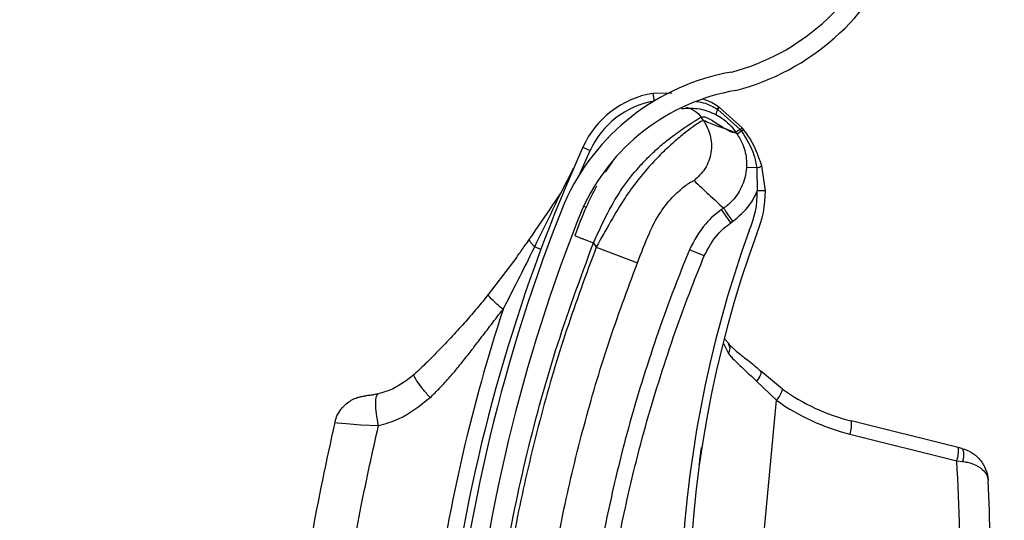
# Model space of a CAD drawing. Header units: inches. Extents: x 170 to 284, y 215 to 248.
# Tile 140 of 202: x 186.1061 to 186.2323, y 224.5329 to 224.5971. Entities that reach past the tile are written whole.
import ezdxf

# ---------------------------------------------------------------- set-up
doc = ezdxf.new("R2010")
doc.units = ezdxf.units.IN
doc.header["$LTSCALE"] = 0.25
doc.header["$MEASUREMENT"] = 0
doc.layers.add('ANNOTATIONS', color=1, linetype='Continuous')
doc.layers.add('RH BENCH MOUNT', color=7, linetype='Continuous')
doc.styles.add('ARIAL', font='arial.ttf', dxfattribs={"height": 0.09375})
doc.dimstyles.new('STANDARD$0', dxfattribs={"dimtxt": 0.09375, "dimasz": 0.09375, "dimexe": 0.03125, "dimexo": 0.046875, "dimgap": 0.09, "dimtad": 0, "dimtih": 1, "dimtoh": 1, "dimdec": 4, "dimzin": 0, "dimdsep": 46, "dimtxsty": 'ARIAL', "dimcen": 0.09, "dimadec": 0, "dimazin": 0, "dimtfac": 1, "dimtdec": 4, "dimtofl": 0, "dimtmove": 0, "dimatfit": 1, "dimfxl": 1, "dimtolj": 1, "dimtzin": 0, "dimarcsym": 0})
pattern_1 = [(45, (176.0930244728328, 218.320867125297), (-0.03026527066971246, 0.03026527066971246), [])]

# ---------------------------------------------------------------- blocks, each defined once
blk = doc.blocks.new('*D44')
at = {"layer": 'ANNOTATIONS', "color": 0, "lineweight": -2, "transparency": 16777216}
for p, q in [((185.9644948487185, 225.4792255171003), (185.9644948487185, 226.2131025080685)), ((187.3643717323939, 224.3791894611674), (187.3643717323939, 226.2131025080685)), ((186.0582448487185, 226.1818525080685), (186.3541591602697, 226.1818525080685)), ((187.2706217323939, 226.1818525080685), (186.9747074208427, 226.1818525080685))]:
    blk.add_line(p, q, dxfattribs=at)
at = {"layer": 'ANNOTATIONS', "color": 0, "transparency": 16777216}
for points in [[(186.0582448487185, 226.1974775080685), (186.0582448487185, 226.1662275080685), (185.9644948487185, 226.1818525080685)], [(187.2706217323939, 226.1974775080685), (187.2706217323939, 226.1662275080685), (187.3643717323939, 226.1818525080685)]]:
    blk.add_solid(points, dxfattribs=at)
at = {"layer": 'defpoints', "color": 0, "transparency": 16777216}
for p in [(187.3643717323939, 226.1818525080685), (185.9644948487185, 225.4323505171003), (187.3643717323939, 224.3323144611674)]:
    blk.add_point(p, dxfattribs=at)
at = {"layer": 'ANNOTATIONS', "color": 0, "transparency": 16777216, "insert": (186.6644332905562, 226.1818525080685), "char_height": 0.09375, "attachment_point": 5, "style": 'ARIAL'}
blk.add_mtext('\\A1;DIM "A"', dxfattribs=at)

msp = doc.modelspace()

# ---------------------------------------------------------------- hatches: boundary and pattern name
at = {"layer": 'RH BENCH MOUNT'}
h = msp.add_hatch(dxfattribs=at)
h.set_pattern_fill('ANSI31', color=256, scale=0.34241245, angle=2.8e-322, style=0)
h.set_pattern_definition([(45, (176.1263761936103, 218.320867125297), (-0.03026527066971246, 0.03026527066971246), [])])
edge = h.paths.add_edge_path(flags=0)
edge.add_arc((186.41301658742, 224.2130895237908), 0.021400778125, 89.9999999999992, 390.52248781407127, ccw=False)
edge.add_line((186.41301658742, 224.2344903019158), (186.485779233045, 224.2344903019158))
edge.add_arc((186.485779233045, 224.6453852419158), 0.4108949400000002, 270, 450.0000000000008)
edge.add_line((186.485779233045, 225.0562801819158), (186.00212164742, 225.0562801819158))
edge.add_arc((186.00212164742, 225.0605603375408), 0.004280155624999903, 180.0000000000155, 269.9999999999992, ccw=False)
edge.add_line((185.997841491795, 225.0605603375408), (185.997841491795, 225.1033618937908))
edge.add_arc((186.00212164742, 225.1033618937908), 0.004280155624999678, 360, 540, ccw=False)
edge.add_line((186.006401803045, 225.1033618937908), (186.006401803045, 225.0605603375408))
edge.add_line((186.006401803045, 225.0605603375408), (186.003169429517, 225.0605603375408))
edge.add_line((186.003169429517, 225.0605603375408), (186.003169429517, 225.1033618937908))
edge.add_arc((186.00212164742, 225.1033618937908), 0.001047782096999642, 360, 540.0000000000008)
edge.add_line((186.001073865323, 225.1033618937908), (186.001073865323, 225.0605603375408))
edge.add_arc((186.00212164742, 225.0605603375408), 0.001047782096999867, 180, 270)
edge.add_line((186.00212164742, 225.0595125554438), (186.485779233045, 225.0595125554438))
edge.add_arc((186.485779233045, 224.6453852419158), 0.4141273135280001, 269.9999999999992, 450, ccw=False)
edge.add_line((186.485779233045, 224.2312579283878), (186.41301658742, 224.2312579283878))
edge.add_arc((186.41301658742, 224.2130895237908), 0.018168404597, 450.0000000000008, 750.5224878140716)
edge.add_arc((186.4277648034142, 224.221784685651), 0.001047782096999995, 390.5224878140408, 495.0000000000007)
edge.add_line((186.4270239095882, 224.222525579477), (186.4183287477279, 224.2138304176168))
edge.add_line((186.4183287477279, 224.2138304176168), (186.4160431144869, 224.2161160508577))
edge.add_line((186.4160431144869, 224.2161160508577), (186.4247382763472, 224.224811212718))
edge.add_arc((186.4277648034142, 224.221784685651), 0.004280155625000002, 390.522487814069, 495.0000000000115, ccw=False)
h = msp.add_hatch(dxfattribs=at)
h.set_pattern_fill('ANSI31', color=256, scale=0.34241245, style=0)
h.set_pattern_definition(pattern_1)
edge = h.paths.add_edge_path(flags=0)
edge.add_line((186.4524275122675, 225.0520000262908), (186.1100150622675, 225.0520000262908))
edge.add_line((186.1100150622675, 225.0520000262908), (186.1100150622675, 225.0562801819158))
edge.add_line((186.1100150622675, 225.0562801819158), (186.4524275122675, 225.0562801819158))
edge.add_arc((186.4524275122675, 224.6453852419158), 0.4108949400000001, 269.9999999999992, 450, ccw=False)
edge.add_line((186.4524275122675, 224.2344903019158), (186.3796648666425, 224.2344903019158))
edge.add_line((186.3796648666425, 224.2344903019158), (186.3796648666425, 224.2387704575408))
edge.add_line((186.3796648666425, 224.2387704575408), (186.4524275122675, 224.2387704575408))
edge.add_arc((186.4524275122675, 224.6453852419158), 0.406614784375, 270, 450.0000000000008)
h = msp.add_hatch(dxfattribs=at)
h.set_pattern_fill('ANSI31', color=256, scale=0.34241245, angle=2.8e-322, style=0)
h.set_pattern_definition(pattern_1)
edge = h.paths.add_edge_path(flags=0)
edge.add_arc((186.1833931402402, 224.4196713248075), 0.001712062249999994, 444.6973270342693, 466.907747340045)
edge.add_line((186.1828952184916, 224.4213093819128), (186.1821931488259, 224.4236190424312))
edge.add_arc((186.1833931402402, 224.4196713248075), 0.004126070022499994, 444.69732703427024, 466.9077473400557, ccw=False)
edge.add_arc((186.1825703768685, 224.4108067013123), 0.01302879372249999, 396.1734944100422, 444.6973270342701, ccw=False)
edge.add_arc((186.1780515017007, 224.4080623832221), 0.01830194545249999, 354.69732703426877, 394.7587000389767, ccw=False)
edge.add_arc((186.1845635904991, 224.4074579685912), 0.01176186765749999, 286.83818472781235, 354.69732703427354, ccw=False)
edge.add_arc((186.182579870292, 224.4109089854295), 0.01566536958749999, 229.9543950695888, 290.12812684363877, ccw=False)
edge.add_arc((186.18854634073, 224.418505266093), 0.02532140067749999, 207.5515752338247, 230.6782603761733, ccw=False)
edge.add_arc((186.179843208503, 224.4129167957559), 0.01504902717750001, 166.8530453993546, 204.011976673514, ccw=False)
edge.add_arc((186.1920961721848, 224.4104383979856), 0.02754708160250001, 448.00583017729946, 527.6299007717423, ccw=False)
edge.add_arc((186.1921925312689, 224.4466748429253), 0.008748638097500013, 275.6559459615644, 422.6387592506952)
edge.add_arc((186.2177297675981, 224.5069259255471), 0.05672062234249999, 174.2679627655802, 247.7072267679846, ccw=False)
edge.add_arc((186.3754946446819, 224.4934866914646), 0.2150521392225, 518.1233546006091, 534.9033806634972, ccw=False)
edge.add_arc((186.2023056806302, 224.5619346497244), 0.02884824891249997, 459.8561705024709, 516.1110838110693, ccw=False)
edge.add_arc((186.1900947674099, 224.6178487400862), 0.0284373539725, 284.8179209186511, 338.4163946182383)
edge.add_arc((186.2024942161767, 224.6125025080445), 0.01494630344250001, 339.9887678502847, 395.2445191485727)
edge.add_arc((186.1989170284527, 224.6110119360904), 0.0187470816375, 392.6552015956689, 426.1369430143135)
edge.add_arc((186.201579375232, 224.6156135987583), 0.0134739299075, 428.5748844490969, 466.9709727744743)
edge.add_arc((186.1996709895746, 224.6228403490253), 0.006011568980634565, 469.6798596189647, 490.4149006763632)
edge.add_arc((186.2087512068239, 224.6147072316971), 0.01816498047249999, 495.5965871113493, 534.6973270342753)
edge.add_arc((186.2015572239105, 224.615374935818), 0.01094007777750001, 534.6973270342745, 624.6973270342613)
edge.add_arc((186.2007186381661, 224.606339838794), 0.001866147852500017, 264.6973270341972, 280.3395734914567)
edge.add_line((186.2010535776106, 224.6045039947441), (186.2014868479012, 224.6021291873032))
edge.add_arc((186.2007186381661, 224.606339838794), 0.004280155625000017, 264.6973270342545, 280.3395734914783, ccw=False)
edge.add_arc((186.2015572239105, 224.615374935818), 0.01335408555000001, 174.697327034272, 264.69732703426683, ccw=False)
edge.add_arc((186.2087512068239, 224.6147072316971), 0.020578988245, 495.30868534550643, 534.6973270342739, ccw=False)
edge.add_arc((186.1996709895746, 224.6228403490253), 0.008425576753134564, 469.27499422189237, 491.1970379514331, ccw=False)
edge.add_arc((186.201579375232, 224.6156135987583), 0.01588793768, 428.3876292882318, 467.16790772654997, ccw=False)
edge.add_arc((186.1989170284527, 224.6110119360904), 0.02116108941, 392.8018578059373, 426.2744987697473, ccw=False)
edge.add_arc((186.2024942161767, 224.6125025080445), 0.01736031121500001, 339.8775751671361, 395.06318035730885, ccw=False)
edge.add_arc((186.1900947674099, 224.6178487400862), 0.030851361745, 284.61548432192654, 338.4768646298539, ccw=False)
edge.add_arc((186.2023056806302, 224.5619346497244), 0.02643424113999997, 459.6390365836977, 516.0209401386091)
edge.add_arc((186.3754946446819, 224.4934866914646), 0.21263813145, 518.1349954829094, 534.9070165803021)
edge.add_arc((186.2177297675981, 224.5069259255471), 0.05430661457, 534.2539536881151, 607.8118618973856)
edge.add_arc((186.1921925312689, 224.4466748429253), 0.01116264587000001, 274.7583659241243, 423.2264142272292, ccw=False)
edge.add_arc((186.1920961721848, 224.4104383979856), 0.02513307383, 447.6687272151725, 527.6679848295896)
edge.add_arc((186.179843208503, 224.4129167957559), 0.01263501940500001, 526.7803743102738, 563.6800238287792)
edge.add_arc((186.18854634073, 224.418505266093), 0.022907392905, 207.7416333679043, 230.7170422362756)
edge.add_arc((186.182579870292, 224.4109089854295), 0.01325136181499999, 229.8895674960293, 290.4325768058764)
edge.add_arc((186.1845635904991, 224.4074579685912), 0.009347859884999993, 286.4198511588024, 354.6973270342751)
edge.add_arc((186.1780515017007, 224.4080623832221), 0.01588793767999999, 354.6973270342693, 394.6495059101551)
edge.add_arc((186.1825703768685, 224.4108067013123), 0.01061478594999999, 396.3318283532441, 444.6973270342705)

# ---------------------------------------------------------------- linework, layer by layer
for p, q in [((186.1896552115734, 224.5876499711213), (186.1872430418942, 224.5876232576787)), ((186.1872430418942, 224.5876232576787), (186.187406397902, 224.5866375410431)), ((186.1953082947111, 224.5849230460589), (186.1953089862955, 224.5849226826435)), ((186.1954951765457, 224.5855962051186), (186.1954961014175, 224.5855956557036)), ((186.1954961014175, 224.5855956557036), (186.1955552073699, 224.5855602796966)), ((186.1955552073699, 224.5855602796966), (186.1955560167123, 224.5855597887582)), ((186.1955560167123, 224.5855597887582), (186.1984353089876, 224.5829983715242)), ((186.1957034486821, 224.5858680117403), (186.1957026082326, 224.5858685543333)), ((186.1957617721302, 224.5858301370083), (186.1957034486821, 224.5858680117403)), ((186.1957626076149, 224.5858295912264), (186.1957617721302, 224.5858301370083)), ((186.1986758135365, 224.5832255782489), (186.1957626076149, 224.5858295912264)), ((186.1937298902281, 224.5841510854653), (186.1934215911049, 224.5845928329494)), ((186.1980249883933, 224.5824309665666), (186.1971283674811, 224.5828481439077)), ((186.1984353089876, 224.5829983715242), (186.1986057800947, 224.5827760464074)), ((186.1778909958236, 224.577301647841), (186.1792088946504, 224.5802933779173)), ((186.1782720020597, 224.5807146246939), (186.1792088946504, 224.5802933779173)), ((186.1820518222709, 224.5788662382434), (186.1811285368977, 224.577507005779)), ((186.1754479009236, 224.5748346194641), (186.177110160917, 224.578083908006)), ((186.2005671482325, 224.5780695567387), (186.1992346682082, 224.5781438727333)), ((186.2005671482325, 224.5780695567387), (186.20062881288, 224.5751395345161)), ((186.2016559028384, 224.5751569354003), (186.2011993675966, 224.5783598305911)), ((186.2016559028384, 224.5751569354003), (186.20062881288, 224.5751395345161)), ((186.1783772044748, 224.573168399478), (186.1786948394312, 224.5730376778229)), ((186.1963247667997, 224.5729218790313), (186.1960584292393, 224.5727359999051)), ((186.1972335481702, 224.5710522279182), (186.1960584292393, 224.5727359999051)), ((186.1972335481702, 224.5710522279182), (186.1974998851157, 224.5712381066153)), ((186.1796282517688, 224.568463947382), (186.1799942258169, 224.5679395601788)), ((186.1721102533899, 224.56794831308), (186.1729047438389, 224.5676518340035)), ((186.1799942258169, 224.5679395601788), (186.1852580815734, 224.5658962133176)), ((186.193830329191, 224.5668087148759), (186.191931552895, 224.5675901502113)), ((186.1698134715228, 224.5666597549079), (186.1661671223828, 224.5618496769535)), ((186.1964250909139, 224.5561936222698), (186.1969644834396, 224.5555834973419)), ((186.1962659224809, 224.5556731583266), (186.19694349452, 224.5542994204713)), ((186.2038579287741, 224.5497201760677), (186.2010215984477, 224.5520596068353)), ((186.200512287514, 224.5507568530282), (186.2030870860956, 224.5483051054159)), ((186.19704109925, 224.4831643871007), (186.2030870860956, 224.5483051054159)), ((186.2263624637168, 224.5422545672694), (186.2126711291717, 224.5456625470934)), ((186.2124801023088, 224.543980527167), (186.226171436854, 224.540572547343)), ((186.2268261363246, 224.5421391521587), (186.2263624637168, 224.5422545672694)), ((186.226171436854, 224.540572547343), (186.2269192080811, 224.5404760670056))]:
    msp.add_line(p, q, dxfattribs=at)
at = {"layer": 'RH BENCH MOUNT', "flags": 128}
for points in [[(186.2010215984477, 224.5520596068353), (186.2010705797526, 224.5519806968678), (186.2010859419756, 224.5518700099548), (186.2010672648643, 224.5517305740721), (186.2010150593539, 224.551566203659), (186.20093075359, 224.5513813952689), (186.2008166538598, 224.5511812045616), (186.2006758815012, 224.5509711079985), (186.200512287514, 224.5507568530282)], [(186.1465299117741, 224.545458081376), (186.1468266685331, 224.5454308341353), (186.1479400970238, 224.545326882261), (186.1498291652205, 224.5451799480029), (186.1521072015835, 224.5450580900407), (186.1521072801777, 224.5450580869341), (186.1521072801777, 224.5450580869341)], [(186.2268261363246, 224.5421391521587), (186.2269081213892, 224.5420878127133), (186.2269727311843, 224.5419800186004), (186.2270177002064, 224.5418195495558), (186.2270414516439, 224.5416120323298), (186.2270431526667, 224.541364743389), (186.2270227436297, 224.5410863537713), (186.2269809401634, 224.540786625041), (186.2269192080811, 224.5404760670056)]]:
    msp.add_lwpolyline(points, dxfattribs=at)
at = {"layer": 'RH BENCH MOUNT'}
for centre, radius, start, end in [((186.1900947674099, 224.6178487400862), 0.02843735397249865, 284.8179209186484, 338.4163946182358), ((186.1900947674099, 224.6178487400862), 0.0308513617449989, 284.6154843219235, 338.4768646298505), ((186.2023056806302, 224.5619346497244), 0.02884824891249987, 99.85617050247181, 156.1110838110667), ((186.2023056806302, 224.5619346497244), 0.02643424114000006, 99.63903658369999, 156.0209401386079), ((186.1892024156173, 224.5758000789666), 0.01198443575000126, 99.40971243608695, 155.7903057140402), ((186.1892024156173, 224.5758000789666), 0.01095719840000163, 99.40971243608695, 155.7903057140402), ((186.1975069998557, 224.5844375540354), 0.002251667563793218, 150.0912822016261, 167.5484228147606), ((186.1975094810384, 224.5844359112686), 0.002253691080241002, 150.0870920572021, 167.5264726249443), ((186.1968357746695, 224.5847903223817), 0.001564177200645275, 136.4230212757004, 148.988379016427), ((186.1968399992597, 224.5847876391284), 0.001568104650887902, 136.4515936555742, 148.9836736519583), ((186.1969328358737, 224.5847197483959), 0.001613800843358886, 136.5234197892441, 148.6114164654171), ((186.1969320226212, 224.5847201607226), 0.001611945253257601, 136.5078097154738, 148.6087849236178), ((186.3753317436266, 224.4921123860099), 0.2160622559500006, 155.7903057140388, 171.2570491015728), ((186.2003373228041, 224.579403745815), 0.001353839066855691, 279.7737668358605, 309.5492284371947), ((186.1886460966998, 224.5749365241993), 0.01198443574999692, 336.0384245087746, 0.9706081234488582), ((186.1886460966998, 224.5749365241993), 0.01301167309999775, 336.1998852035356, 0.9706081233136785), ((186.3754946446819, 224.4934866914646), 0.2150521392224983, 158.1233546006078, 174.903380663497), ((186.3754946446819, 224.4934866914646), 0.2126381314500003, 158.1349954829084, 174.9070165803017), ((186.3373451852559, 224.520036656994), 0.1465525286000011, 160.0379454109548, 196.7159020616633), ((186.3373451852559, 224.520036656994), 0.1455252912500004, 160.0517516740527, 198.56787730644), ((186.3753317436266, 224.4921123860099), 0.2180957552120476, 161.8765502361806, 171.950900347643), ((186.1960068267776, 224.5549176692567), 0.001122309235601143, 326.5731404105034, 34.64416164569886), ((186.200371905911, 224.5507016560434), 0.003621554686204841, 318.5668035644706, 344.2755833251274), ((186.2189569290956, 224.5709153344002), 0.02602334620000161, 234.5347002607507, 256.0222754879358), ((186.2191794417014, 224.5708946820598), 0.02773540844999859, 234.5347002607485, 256.0222754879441), ((186.2092828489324, 224.5451954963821), 0.003420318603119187, 339.1930064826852, 7.848363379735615), ((186.2229741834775, 224.5417875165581), 0.003420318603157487, 339.1930064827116, 7.848363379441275), ((186.0125857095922, 224.5271387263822), 0.2140077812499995, 358.7794825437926, 3.598970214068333), ((186.0120071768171, 224.5271924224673), 0.2184591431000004, 358.7794825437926, 2.846357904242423)]:
    msp.add_arc(centre, radius, start, end, dxfattribs=at)
for points, knots in [([(186.1928577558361, 224.5865649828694), (186.1932244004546, 224.5865094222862), (186.1941637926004, 224.5863670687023), (186.194990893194, 224.5858881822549), (186.1954951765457, 224.5855962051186)], [0, 0, 0, 0, 0.3902998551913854, 1, 1, 1, 1]), ([(186.1957026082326, 224.5858685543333), (186.195205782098, 224.5861940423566), (186.1945517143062, 224.5866225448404), (186.1938043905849, 224.5868201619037), (186.1936247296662, 224.5868676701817)], [0, 0, 0, 0, 0.7595942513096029, 1, 1, 1, 1]), ([(186.1908988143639, 224.5856708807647), (186.1916982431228, 224.5857206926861), (186.193231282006, 224.5858162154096), (186.1946360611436, 224.5852121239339), (186.1953082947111, 224.584923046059)], [0, 0, 0, 0, 0.521466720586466, 1, 1, 1, 1]), ([(186.1914912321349, 224.5858469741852), (186.1916779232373, 224.585801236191), (186.1920662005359, 224.5857061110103), (186.1927720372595, 224.5853364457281), (186.1931656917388, 224.5848857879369), (186.1934215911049, 224.5845928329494)], [0, 0, 0, 0, 0.2447599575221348, 0.5090480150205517, 1, 1, 1, 1]), ([(186.1953089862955, 224.5849226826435), (186.195575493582, 224.5847691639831), (186.1965602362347, 224.5842019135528), (186.1973798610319, 224.583357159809), (186.1978534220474, 224.5826771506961), (186.197853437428, 224.5826771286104)], [0, 0, 0, 0, 0.2706300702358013, 0.9999763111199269, 1, 1, 1, 1]), ([(186.1796282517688, 224.568463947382), (186.1802274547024, 224.5697706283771), (186.181358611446, 224.5722373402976), (186.1832897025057, 224.5755640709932), (186.1851081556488, 224.5778175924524), (186.1865917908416, 224.5793899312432), (186.1875991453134, 224.5803443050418), (186.1884639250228, 224.581096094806), (186.1891908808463, 224.5816913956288), (186.1899967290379, 224.5823146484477), (186.1908940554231, 224.5829601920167), (186.1921024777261, 224.5837599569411), (186.1931585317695, 224.5844251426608), (186.1933391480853, 224.5845402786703), (186.1934215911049, 224.5845928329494)], [0, 0, 0, 0, 0.1307156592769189, 0.2467609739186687, 0.3577928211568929, 0.4170971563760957, 0.4791482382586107, 0.5177152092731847, 0.559089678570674, 0.6032945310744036, 0.6633484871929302, 0.7353692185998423, 0.8792082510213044, 1, 1, 1, 1]), ([(186.1937298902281, 224.5841510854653), (186.1936479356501, 224.5841268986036), (186.1934813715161, 224.5840777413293), (186.1926390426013, 224.5835345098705), (186.1914954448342, 224.5826934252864), (186.1901581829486, 224.5815987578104), (186.1886135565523, 224.580189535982), (186.1869751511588, 224.5784985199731), (186.1852941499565, 224.5765101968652), (186.1835362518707, 224.5741078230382), (186.1818219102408, 224.5711773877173), (186.18060863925, 224.5690280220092), (186.1799942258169, 224.5679395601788)], [0, 0, 0, 0, 0.1094013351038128, 0.2223468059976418, 0.3151791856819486, 0.4102231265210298, 0.5012749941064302, 0.5946006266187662, 0.6834485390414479, 0.774533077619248, 0.8858211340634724, 1, 1, 1, 1]), ([(186.1937298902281, 224.5841510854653), (186.1940641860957, 224.5835417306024), (186.1947586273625, 224.5822759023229), (186.1948107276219, 224.5800364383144), (186.1940840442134, 224.5779171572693), (186.1930393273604, 224.5769197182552), (186.1925364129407, 224.5764395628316)], [0, 0, 0, 0, 0.2406941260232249, 0.4999999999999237, 0.7593058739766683, 1, 1, 1, 1]), ([(186.1934215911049, 224.5845928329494), (186.1935316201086, 224.5846224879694), (186.1937626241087, 224.5846847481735), (186.1943438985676, 224.5844359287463), (186.1950631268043, 224.5840196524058), (186.195820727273, 224.5835333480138), (186.1965771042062, 224.5830542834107), (186.1969846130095, 224.5828576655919), (186.1971912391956, 224.582757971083)], [0, 0, 0, 0, 0.1574760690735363, 0.330618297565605, 0.4911886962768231, 0.6742546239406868, 0.834831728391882, 1, 1, 1, 1]), ([(186.1971283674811, 224.5828481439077), (186.1969239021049, 224.5829255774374), (186.196359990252, 224.583139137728), (186.1953156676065, 224.5834465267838), (186.1943311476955, 224.5838839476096), (186.1937298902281, 224.5841510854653)], [0, 0, 0, 0, 0.1812946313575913, 0.50000735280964, 1, 1, 1, 1]), ([(186.1971912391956, 224.582757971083), (186.1972819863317, 224.5827238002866), (186.1974644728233, 224.5826550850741), (186.1976897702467, 224.5826216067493), (186.1977987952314, 224.5826588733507), (186.1978531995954, 224.5826774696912)], [0, 0, 0, 0, 0.3313600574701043, 0.6663431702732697, 0.9999999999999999, 0.9999999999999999, 0.9999999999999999, 0.9999999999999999]), ([(186.1978531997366, 224.5826774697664), (186.1978958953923, 224.5826161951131), (186.1979531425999, 224.5825340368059), (186.198010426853, 224.5824518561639), (186.1980249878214, 224.5824309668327)], [0, 0, 0, 0, 0.7458120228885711, 1, 1, 1, 1]), ([(186.1984353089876, 224.5829983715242), (186.1984141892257, 224.5829850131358), (186.1982872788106, 224.5829047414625), (186.1980908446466, 224.5827854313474), (186.1979057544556, 224.5826839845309), (186.1978708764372, 224.5826794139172), (186.197853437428, 224.5826771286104)], [0, 0, 0, 0, 0.06239373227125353, 0.3749291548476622, 0.6874645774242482, 1, 1, 1, 1]), ([(186.1980222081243, 224.5824349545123), (186.1980222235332, 224.5824349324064), (186.1983191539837, 224.5820089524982), (186.1989047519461, 224.5809163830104), (186.1992583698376, 224.5794176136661), (186.1992398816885, 224.5784240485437), (186.1992346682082, 224.5781438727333)], [0, 0, 0, 0, 1.782673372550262e-05, 0.343520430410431, 0.8148790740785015, 1, 1, 1, 1]), ([(186.1986057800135, 224.5827760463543), (186.1985844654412, 224.5827621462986), (186.1984564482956, 224.5826786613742), (186.1982588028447, 224.5825533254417), (186.198074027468, 224.582444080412), (186.1980413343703, 224.5824353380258), (186.1980249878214, 224.5824309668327)], [0, 0, 0, 0, 0.06242876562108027, 0.3749525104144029, 0.6874762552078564, 1, 1, 1, 1]), ([(186.1986059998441, 224.5827757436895), (186.1992254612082, 224.5817860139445), (186.2001468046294, 224.580313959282), (186.2004634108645, 224.5786234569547), (186.2005671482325, 224.5780695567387)], [0, 0, 0, 0, 0.6723457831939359, 1, 1, 1, 1]), ([(186.1988604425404, 224.5829969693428), (186.1988603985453, 224.5829970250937), (186.1987997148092, 224.5830739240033), (186.1987377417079, 224.583149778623), (186.1986758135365, 224.5832255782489)], [0, 0, 0, 0, 0.0007249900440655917, 1, 1, 1, 1]), ([(186.2011993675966, 224.5783598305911), (186.2007084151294, 224.5797066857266), (186.2001075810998, 224.5813549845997), (186.1990532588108, 224.5827431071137), (186.1988604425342, 224.5829969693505)], [0, 0, 0, 0, 0.8171182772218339, 1, 1, 1, 1]), ([(186.1992346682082, 224.5781438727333), (186.1992333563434, 224.578121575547), (186.1991870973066, 224.577335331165), (186.1988182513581, 224.5757912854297), (186.1976970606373, 224.5740508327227), (186.1967359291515, 224.5732089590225), (186.1963246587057, 224.5729217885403), (186.1963246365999, 224.5729217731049)], [0, 0, 0, 0, 0.01087401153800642, 0.3834398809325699, 0.755811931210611, 0.9999868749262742, 1, 1, 1, 1]), ([(186.1867959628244, 224.56970368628), (186.1867959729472, 224.5697037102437), (186.1869424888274, 224.5700505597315), (186.1875697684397, 224.5714045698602), (186.1889428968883, 224.5734892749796), (186.1906470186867, 224.5752425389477), (186.1920986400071, 224.5763246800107), (186.1923803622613, 224.5763986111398), (186.1925364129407, 224.5764395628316)], [0, 0, 0, 0, 4.497367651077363e-06, 0.06509473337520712, 0.2616701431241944, 0.4753105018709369, 0.7093656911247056, 1, 1, 1, 1]), ([(186.1925364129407, 224.5764395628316), (186.1931578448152, 224.5758504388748), (186.1944007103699, 224.5746721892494), (186.195683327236, 224.5735052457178), (186.1963246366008, 224.5729217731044)], [0, 0, 0, 0, 0.4999992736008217, 1, 1, 1, 1]), ([(186.171426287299, 224.5689305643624), (186.1724358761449, 224.5703837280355), (186.1737837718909, 224.5723238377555), (186.1751140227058, 224.5743308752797), (186.1754479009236, 224.5748346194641)], [0, 0, 0, 0, 0.749011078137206, 1, 1, 1, 1]), ([(186.1721102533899, 224.56794831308), (186.1728898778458, 224.5695479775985), (186.1740066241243, 224.5718393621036), (186.1751136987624, 224.5741400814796), (186.1754479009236, 224.5748346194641)], [0, 0, 0, 0, 0.6981213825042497, 1, 1, 1, 1]), ([(186.1800319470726, 224.5757272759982), (186.1795743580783, 224.5748479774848), (186.1785273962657, 224.5728361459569), (186.1777009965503, 224.5706359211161), (186.1772357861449, 224.5693973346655)], [0, 0, 0, 0, 0.4370636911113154, 1, 1, 1, 1]), ([(186.1974998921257, 224.571238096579), (186.1982650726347, 224.5718885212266), (186.1995321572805, 224.5729655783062), (186.2003496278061, 224.5744699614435), (186.2006147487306, 224.5751058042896), (186.20062881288, 224.5751395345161)], [0, 0, 0, 0, 0.590781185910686, 0.9782917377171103, 1, 1, 1, 1]), ([(186.1960584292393, 224.5727359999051), (186.1960584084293, 224.5727359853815), (186.1953132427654, 224.5722159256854), (186.1935951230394, 224.5707448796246), (186.1925493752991, 224.5687617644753), (186.191931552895, 224.5675901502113)], [0, 0, 0, 0, 1.142795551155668e-05, 0.4092118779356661, 1, 1, 1, 1]), ([(186.193830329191, 224.5668087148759), (186.194334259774, 224.5677835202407), (186.1951881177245, 224.5694352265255), (186.1966389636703, 224.5705821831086), (186.1972335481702, 224.5710522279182)], [0, 0, 0, 0, 0.590180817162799, 1, 1, 1, 1]), ([(186.1852580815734, 224.5658962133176), (186.1857663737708, 224.5671793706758), (186.1862746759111, 224.5684625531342), (186.1867959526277, 224.5697036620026), (186.1867959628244, 224.56970368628)], [0, 0, 0, 0, 0.9999804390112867, 1, 1, 1, 1]), ([(186.1662805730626, 224.5124311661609), (186.1668184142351, 224.5171570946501), (186.1678968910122, 224.5266335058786), (186.1708219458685, 224.5407324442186), (186.1745906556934, 224.5547537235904), (186.1779463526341, 224.5638865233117), (186.1796282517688, 224.568463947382)], [0, 0, 0, 0, 0.2468628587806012, 0.4950083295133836, 0.7468945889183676, 1, 1, 1, 1]), ([(186.1698111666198, 224.5666565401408), (186.1698111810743, 224.5666565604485), (186.1701163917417, 224.5670853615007), (186.1706560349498, 224.5678387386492), (186.1711956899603, 224.5686012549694), (186.1714262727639, 224.5689305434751), (186.1714262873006, 224.5689305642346)], [0, 0, 0, 0, 2.704369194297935e-05, 0.5710314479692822, 0.9999729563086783, 1, 1, 1, 1]), ([(186.1721102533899, 224.56794831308), (186.1719899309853, 224.5680717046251), (186.1717465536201, 224.5683212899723), (186.1715208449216, 224.5686337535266), (186.1714340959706, 224.5688275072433), (186.1714277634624, 224.5689110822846), (186.171426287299, 224.5689305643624)], [0, 0, 0, 0, 0.2979480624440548, 0.6026626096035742, 0.9073771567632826, 1, 1, 1, 1]), ([(186.1772357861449, 224.5693973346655), (186.1772677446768, 224.5693848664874), (186.1773169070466, 224.5693656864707), (186.1776152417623, 224.5692492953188), (186.1779240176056, 224.5691288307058), (186.17830730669, 224.5689792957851), (186.1788643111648, 224.568761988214), (186.1793272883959, 224.5685813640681), (186.1796282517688, 224.568463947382)], [0, 0, 0, 0, 0.2394568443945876, 0.3683606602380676, 0.499999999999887, 0.6316393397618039, 0.7605431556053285, 1, 1, 1, 1]), ([(186.1799942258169, 224.5679395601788), (186.1786888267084, 224.5644149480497), (186.1760742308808, 224.5573554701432), (186.1728812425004, 224.5465234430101), (186.170243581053, 224.5355376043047), (186.1682234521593, 224.5247092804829), (186.1673597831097, 224.5175104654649), (186.1669451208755, 224.5140541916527)], [0, 0, 0, 0, 0.2027568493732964, 0.4061035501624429, 0.6088604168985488, 0.8122072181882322, 1, 1, 1, 1]), ([(186.16805604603, 224.5599544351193), (186.1686960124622, 224.5611919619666), (186.1700704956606, 224.5638498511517), (186.171399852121, 224.5665209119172), (186.1721102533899, 224.56794831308)], [0, 0, 0, 0, 0.4656051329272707, 1, 1, 1, 1]), ([(186.191931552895, 224.5675901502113), (186.1913732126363, 224.5662065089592), (186.1893060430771, 224.5610837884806), (186.1861613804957, 224.5520376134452), (186.1830953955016, 224.541365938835), (186.1815996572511, 224.5344623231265), (186.180961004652, 224.5315146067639)], [0, 0, 0, 0, 0.1185397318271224, 0.4388752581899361, 0.7604101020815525, 1, 1, 1, 1]), ([(186.1725606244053, 224.5134630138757), (186.1725606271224, 224.513463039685), (186.1729151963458, 224.5168310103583), (186.1738283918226, 224.5238232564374), (186.1757626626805, 224.5343628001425), (186.1783356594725, 224.5450468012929), (186.1814419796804, 224.5555921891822), (186.1839860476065, 224.5624615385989), (186.1852580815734, 224.5658962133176)], [0, 0, 0, 0, 1.439079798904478e-06, 0.1877923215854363, 0.3908439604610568, 0.5938956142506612, 0.7969478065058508, 1, 1, 1, 1]), ([(186.1829733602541, 224.5311066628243), (186.1836053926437, 224.5340238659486), (186.1850824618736, 224.540841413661), (186.1881153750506, 224.5514029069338), (186.1912264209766, 224.5603558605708), (186.1932777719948, 224.5654393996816), (186.193830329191, 224.5668087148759)], [0, 0, 0, 0, 0.2395900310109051, 0.559925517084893, 0.8814604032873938, 1, 1, 1, 1]), ([(186.1661671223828, 224.5618496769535), (186.1656885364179, 224.561264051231), (186.1647353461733, 224.5600976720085), (186.1632116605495, 224.5583377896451), (186.1615199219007, 224.5564673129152), (186.1598571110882, 224.554727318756), (186.1582199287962, 224.553087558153), (186.1572237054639, 224.5521408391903), (186.1566866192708, 224.5516304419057)], [0, 0, 0, 0, 0.1610961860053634, 0.3208521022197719, 0.5001076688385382, 0.7056749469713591, 0.8413228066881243, 1, 1, 1, 1]), ([(186.16805604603, 224.5599544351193), (186.167785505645, 224.5601857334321), (186.167228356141, 224.5606620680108), (186.1665922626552, 224.5612647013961), (186.1661895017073, 224.5617043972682), (186.1661744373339, 224.5618021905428), (186.1661671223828, 224.5618496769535)], [0, 0, 0, 0, 0.2427897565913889, 0.5000000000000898, 0.757210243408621, 1, 1, 1, 1]), ([(186.1587077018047, 224.5486518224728), (186.1591327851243, 224.5490662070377), (186.1600083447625, 224.5499197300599), (186.1612215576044, 224.5512620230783), (186.162418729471, 224.5526813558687), (186.1635237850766, 224.5540673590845), (186.1646623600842, 224.5555493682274), (186.1658937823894, 224.5571736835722), (186.167048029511, 224.5586813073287), (186.1678040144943, 224.5596361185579), (186.16805604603, 224.5599544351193)], [0, 0, 0, 0, 0.1216476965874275, 0.2505622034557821, 0.3699476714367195, 0.5011532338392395, 0.6125555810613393, 0.7514486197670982, 0.9171375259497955, 1, 1, 1, 1]), ([(186.1969233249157, 224.5555690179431), (186.1972388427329, 224.5552541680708), (186.1979190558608, 224.5545753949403), (186.1993836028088, 224.5534599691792), (186.2005536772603, 224.5525690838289), (186.2011198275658, 224.5519529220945), (186.201174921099, 224.5518929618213)], [0, 0, 0, 0, 0.2839420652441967, 0.6121401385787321, 0.9622563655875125, 1, 1, 1, 1]), ([(186.19694349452, 224.5542994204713), (186.1970605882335, 224.5541543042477), (186.197591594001, 224.5534962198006), (186.198790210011, 224.5524232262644), (186.1999329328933, 224.5513174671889), (186.200512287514, 224.5507568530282)], [0, 0, 0, 0, 0.1223980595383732, 0.5550603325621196, 1, 1, 1, 1]), ([(186.1566866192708, 224.5516304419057), (186.1557836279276, 224.5509197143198), (186.1543696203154, 224.5498067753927), (186.1526909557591, 224.5493168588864), (186.1520842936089, 224.5491398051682)], [0, 0, 0, 0, 0.6386043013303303, 1, 1, 1, 1]), ([(186.1465364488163, 224.5454570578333), (186.1465500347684, 224.5455626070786), (186.146611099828, 224.5460370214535), (186.1470024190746, 224.5467642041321), (186.1475951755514, 224.5475474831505), (186.1482576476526, 224.5481031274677), (186.1488966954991, 224.5484711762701), (186.1494614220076, 224.5486905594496), (186.1499106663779, 224.5488049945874), (186.1502175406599, 224.5488554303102), (186.1503866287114, 224.5488739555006), (186.1504527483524, 224.5488797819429), (186.1504675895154, 224.5488810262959), (186.1504761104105, 224.5488817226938), (186.1504789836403, 224.5488819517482), (186.1504804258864, 224.5488820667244)], [0, 0, 0, 0, 0.05652104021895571, 0.2540462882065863, 0.4273552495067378, 0.5794983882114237, 0.7104459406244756, 0.8185506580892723, 0.9012506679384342, 0.9564155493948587, 0.9850429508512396, 0.9903528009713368, 0.9934690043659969, 0.9967217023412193, 1, 1, 1, 1]), ([(186.1520842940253, 224.5491398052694), (186.151875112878, 224.5490928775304), (186.1516414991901, 224.5490404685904), (186.1512251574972, 224.5489668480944), (186.1508442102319, 224.5489146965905), (186.1505408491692, 224.5488868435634), (186.1505114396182, 224.5488845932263), (186.1504983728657, 224.5488835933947)], [0, 0, 0, 0, 0.2111589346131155, 0.235822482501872, 0.5027141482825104, 0.7790543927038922, 1, 1, 1, 1]), ([(186.1521079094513, 224.5450582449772), (186.1529786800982, 224.5453151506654), (186.1554016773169, 224.5460300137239), (186.1574167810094, 224.547628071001), (186.1587077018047, 224.5486518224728)], [0, 0, 0, 0, 0.3593774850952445, 1, 1, 1, 1]), ([(186.1415220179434, 224.5146760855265), (186.1421010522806, 224.5200241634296), (186.1432217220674, 224.5303748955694), (186.145456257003, 224.5405427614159), (186.1465362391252, 224.5454570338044)], [0, 0, 0, 0, 0.5166859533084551, 1, 1, 1, 1]), ([(186.1470057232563, 224.514178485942), (186.1473363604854, 224.5173739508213), (186.148050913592, 224.5242797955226), (186.1497365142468, 224.5345937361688), (186.1513344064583, 224.5416449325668), (186.1521078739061, 224.5450580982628)], [0, 0, 0, 0, 0.3076441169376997, 0.6648617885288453, 1, 1, 1, 1]), ([(186.1931847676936, 224.5400413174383), (186.1932227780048, 224.5403440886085), (186.1933155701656, 224.5410832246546), (186.1934274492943, 224.5418203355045), (186.1934934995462, 224.5422555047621)], [0, 0, 0, 0, 0.4096284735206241, 0.9999999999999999, 0.9999999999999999, 0.9999999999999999, 0.9999999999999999]), ([(186.2268261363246, 224.5421391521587), (186.2270438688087, 224.5420740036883), (186.2276877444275, 224.5418813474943), (186.228726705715, 224.5412315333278), (186.2296248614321, 224.5401637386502), (186.2300330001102, 224.5391399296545), (186.2301536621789, 224.5385064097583), (186.2301824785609, 224.5382485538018), (186.230191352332, 224.5381341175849), (186.2301945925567, 224.5380819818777), (186.230195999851, 224.5380565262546), (186.230196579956, 224.5380450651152), (186.2301968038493, 224.5380406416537)], [0, 0, 0, 0, 0.1104035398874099, 0.3264838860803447, 0.6076768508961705, 0.8402493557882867, 0.9291761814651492, 0.9682100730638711, 0.9856970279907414, 0.9935617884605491, 0.9975151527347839, 1, 1, 1, 1]), ([(186.2269192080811, 224.5404760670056), (186.2271350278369, 224.5404415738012), (186.2277731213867, 224.5403395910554), (186.2287955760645, 224.5399666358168), (186.2296691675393, 224.5393317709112), (186.2300552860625, 224.5387115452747), (186.2301629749, 224.538324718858), (186.2301865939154, 224.5381672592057), (186.2301931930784, 224.5380974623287), (186.2301954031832, 224.5380657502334), (186.2301963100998, 224.5380502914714), (186.2301966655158, 224.5380433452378), (186.2301968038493, 224.5380406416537)], [0, 0, 0, 0, 0.1103944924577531, 0.3263927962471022, 0.607532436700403, 0.8406078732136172, 0.9294984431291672, 0.96842492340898, 0.9858245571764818, 0.9936329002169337, 0.9975218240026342, 1, 1, 1, 1])]:
    msp.add_open_spline(points, degree=3, knots=knots, dxfattribs=at)
for points in [[(186.1986758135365, 224.5832255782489), (186.1986738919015, 224.5832213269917), (186.1986700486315, 224.5832128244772), (186.198621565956, 224.5831651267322), (186.1985458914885, 224.5830955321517), (186.1984721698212, 224.5830307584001), (186.1984353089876, 224.5829983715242)], [(186.1988603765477, 224.5829970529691), (186.1988579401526, 224.5829932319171), (186.1988530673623, 224.5829855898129), (186.1988013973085, 224.5829393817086), (186.1987215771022, 224.5828713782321), (186.1986444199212, 224.5828077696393), (186.1986058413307, 224.5827759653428)], [(186.1975001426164, 224.5712382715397), (186.1973493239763, 224.5714541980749), (186.1970476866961, 224.5718860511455), (186.1966642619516, 224.5724349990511), (186.1963904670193, 224.5728269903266), (186.1963464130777, 224.5728900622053), (186.196324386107, 224.5729215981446)], [(186.1587077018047, 224.5486518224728), (186.1583885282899, 224.5490206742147), (186.1577501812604, 224.5497583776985), (186.157060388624, 224.5506907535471), (186.1566464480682, 224.5513850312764), (186.1566732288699, 224.5515486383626), (186.1566866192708, 224.5516304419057)], [(186.1521079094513, 224.5450582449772), (186.1520058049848, 224.545582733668), (186.1518015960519, 224.5466317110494), (186.1517106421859, 224.5479459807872), (186.1517885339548, 224.5488892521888), (186.1519857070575, 224.5490562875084), (186.1520842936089, 224.5491398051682)]]:
    msp.add_open_spline(points, degree=3, dxfattribs=at)

# ---------------------------------------------------------------- dimensions: what is measured, and where the dimension line sits
at = {"layer": 'ANNOTATIONS'}
dim = msp.add_linear_dim(base=(187.3643717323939, 226.1818525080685), p1=(185.9644948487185, 225.4323505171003), p2=(187.3643717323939, 224.3323144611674), text='DIM "A"', dimstyle='STANDARD$0', dxfattribs=at)
dim.commit()
dim.dimension.update_dxf_attribs({"geometry": '*D44', "text_midpoint": (186.6644332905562, 226.1818525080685)})

doc.saveas('drawing.dxf')
